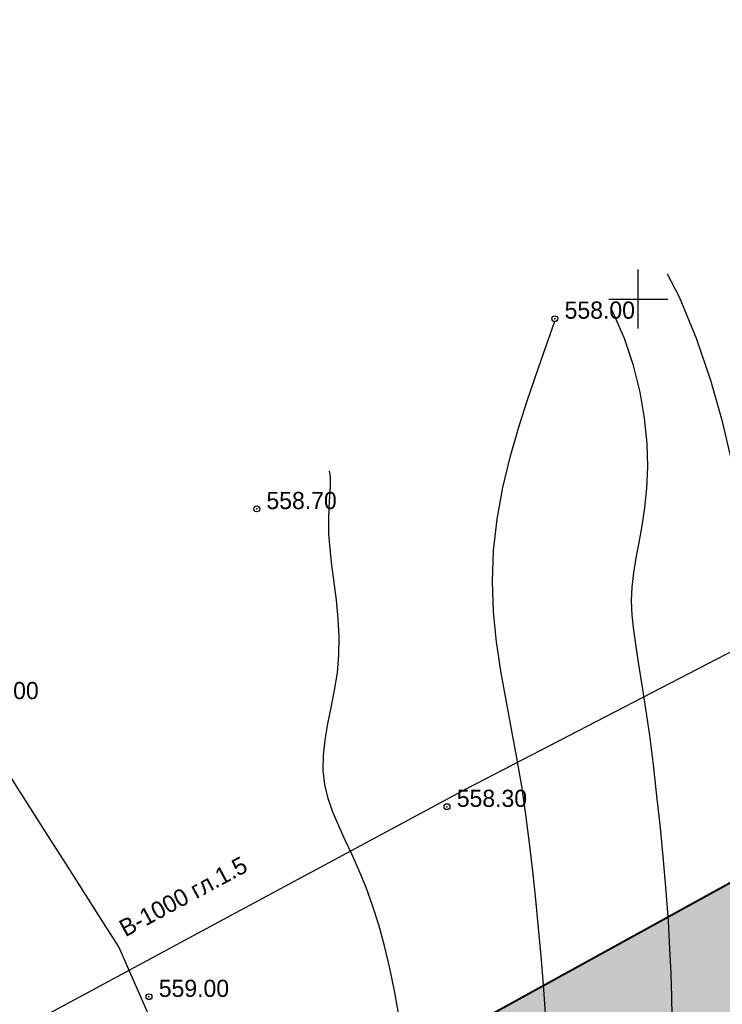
# Model space of a CAD drawing. Extents: x 10527 to 38813, y 13847 to 37526.
# Tile 222 of 256: x 35172 to 35207, y 36702 to 36752. Entities that reach past the tile are written whole.
import ezdxf

# ---------------------------------------------------------------- set-up
doc = ezdxf.new("R2010")
doc.units = 0
doc.header["$LTSCALE"] = 0.5
doc.header["$MEASUREMENT"] = 0
doc.header["$PDMODE"] = 32
doc.header["$PDSIZE"] = 0.3
doc.linetypes.add('CONTI', pattern=[0])
for name, color, linetype in [('(004) Точки рельефа', 7, 'Continuous'), ('(014) Водопровод', 5, 'ИК_Водопровод -------в--------'), ('GORIZDEFAULT', 32, 'CONTI'), ('PI_TTDEFAULT', 5, 'CONTI'), ('SETKR', 2, 'CONTI')]:
    doc.layers.add(name, color=color, linetype=linetype)
doc.layers.add('(032) Горизонтали утолщенные', color=32, linetype='Continuous', lineweight=30)
doc.layers.add('.', color=7, linetype='Continuous', lineweight=15)
doc.styles.add('BM-431', font='txt')
doc.styles.add('D-431', font='txt')
doc.styles.get("Standard").update_dxf_attribs({"font": 'times.ttf'})
doc.linetypes.add('ИК_Водопровод -------в--------', pattern='A,9,-0.6,["В",Standard,S=1.2,R=0,X=0,Y=-0.6],-1.2', length=10.8)

# ---------------------------------------------------------------- blocks, each defined once
blk = doc.blocks.new('BL_333')
at = {"color": 0}
for p, q in [((0, -1.5), (0, 1.5)), ((-1.5, 0), (1.5, 0))]:
    blk.add_line(p, q, dxfattribs=at)
blk = doc.blocks.new('gergrgrre')
at = {"layer": '(014) Водопровод', "elevation": 1.817, "flags": 128}
blk.add_lwpolyline([(359950.099, 4200775.952), (359978.946, 4200791.494), (360008.619, 4200807.482), (360029.096, 4200818.514), (360041.267, 4200825.071), (360070.408, 4200840.167), (360102.974, 4200858.827), (360166.599, 4200896.426), (360296.363, 4200972.483), (360388.585, 4201019.441), (360467.432, 4201064.151), (360558.05, 4201111.93), (360748.177, 4201205.15), (360877.583, 4201278.731), (360897.819, 4201292.401)], dxfattribs=at)
at = {"layer": '(032) Горизонтали утолщенные', "color": 32}
blk.add_polyline3d([(360045.28, 4200813.61, 558), (360045.17, 4200815.07, 558), (360045.05, 4200816.52, 558), (360044.92, 4200817.96, 558), (360044.79, 4200819.41, 558), (360044.64, 4200820.85, 558), (360044.47, 4200822.29, 558), (360044.28, 4200823.74, 558), (360044.07, 4200825.18, 558), (360043.82, 4200826.63, 558), (360043.55, 4200828.09, 558), (360043.27, 4200829.56, 558), (360043.01, 4200831.04, 558), (360042.79, 4200832.54, 558), (360042.63, 4200834.06, 558), (360042.57, 4200835.61, 558), (360042.63, 4200837.19, 558), (360042.81, 4200838.79, 558), (360043.11, 4200840.4, 558), (360043.48, 4200841.95, 558), (360043.9, 4200843.43, 558), (360044.33, 4200844.77, 558), (360044.73, 4200845.96, 558), (360045.08, 4200846.94, 558), (360045.75, 4200848.88, 558)], dxfattribs=at)
at = {"layer": 'GORIZDEFAULT', "color": 32}
for points in [[(360056.33, 4200834.26, 557), (360056.29, 4200834.5, 557), (360056.24, 4200834.68, 557), (360056.18, 4200834.91, 557), (360056.1, 4200835.25, 557), (360055.99, 4200835.73, 557), (360055.84, 4200836.41, 557), (360055.65, 4200837.33, 557), (360055.42, 4200838.53, 557), (360055.12, 4200840.04, 557), (360054.75, 4200841.81, 557), (360054.28, 4200843.77, 557), (360053.7, 4200845.85, 557), (360052.97, 4200847.99, 557), (360052.09, 4200850.1, 557), (360051.487, 4200851.261, 557)], [(360051.72, 4200813.43, 557.5), (360051.7, 4200814.47, 557.5), (360051.67, 4200815.63, 557.5), (360051.61, 4200816.9, 557.5), (360051.53, 4200818.31, 557.5), (360051.42, 4200819.83, 557.5), (360051.28, 4200821.42, 557.5), (360051.13, 4200823.06, 557.5), (360050.95, 4200824.7, 557.5), (360050.77, 4200826.28, 557.5), (360050.58, 4200827.77, 557.5), (360050.39, 4200829.13, 557.5), (360050.2, 4200830.33, 557.5), (360050.03, 4200831.38, 557.5), (360049.89, 4200832.3, 557.5), (360049.77, 4200833.13, 557.5), (360049.69, 4200833.89, 557.5), (360049.66, 4200834.62, 557.5), (360049.68, 4200835.33, 557.5), (360049.77, 4200836.05, 557.5), (360049.89, 4200836.81, 557.5), (360050.05, 4200837.6, 557.5), (360050.2, 4200838.45, 557.5), (360050.34, 4200839.36, 557.5), (360050.44, 4200840.36, 557.5), (360050.48, 4200841.46, 557.5), (360050.45, 4200842.65, 557.5), (360050.32, 4200843.93, 557.5), (360050.1, 4200845.26, 557.5), (360049.76, 4200846.62, 557.5), (360049.3, 4200848, 557.5), (360048.7, 4200849.35, 557.5), (360048.579, 4200849.567, 557.5)], [(360037.85, 4200813.33, 558.5), (360037.61, 4200814.67, 558.5), (360037.36, 4200815.91, 558.5), (360037.08, 4200817.06, 558.5), (360036.79, 4200818.12, 558.5), (360036.47, 4200819.11, 558.5), (360036.14, 4200820.03, 558.5), (360035.79, 4200820.88, 558.5), (360035.43, 4200821.68, 558.5), (360035.08, 4200822.44, 558.5), (360034.75, 4200823.16, 558.5), (360034.45, 4200823.86, 558.5), (360034.21, 4200824.56, 558.5), (360034.04, 4200825.27, 558.5), (360033.96, 4200825.99, 558.5), (360033.97, 4200826.75, 558.5), (360034.06, 4200827.54, 558.5), (360034.2, 4200828.36, 558.5), (360034.37, 4200829.2, 558.5), (360034.54, 4200830.07, 558.5), (360034.68, 4200830.96, 558.5), (360034.76, 4200831.87, 558.5), (360034.77, 4200832.8, 558.5), (360034.72, 4200833.73, 558.5), (360034.63, 4200834.66, 558.5), (360034.52, 4200835.56, 558.5), (360034.4, 4200836.44, 558.5), (360034.31, 4200837.27, 558.5), (360034.25, 4200838.04, 558.5), (360034.24, 4200838.75, 558.5), (360034.26, 4200839.39, 558.5), (360034.3, 4200839.96, 558.5), (360034.33, 4200840.47, 558.5), (360034.33, 4200840.91, 558.5), (360034.287, 4200841.242, 558.5)], [(360031.069, 4200798.441, 559), (360031, 4200798.52, 559), (360030.54, 4200799.06, 559), (360030.06, 4200799.69, 559), (360029.56, 4200800.45, 559), (360029.06, 4200801.35, 559), (360028.55, 4200802.45, 559), (360028.05, 4200803.74, 559), (360027.57, 4200805.18, 559), (360027.11, 4200806.7, 559), (360026.69, 4200808.22, 559), (360026.3, 4200809.68, 559), (360025.97, 4200811, 559), (360025.7, 4200812.12, 559), (360023.56, 4200817, 559), (360022.78, 4200818.23, 559), (360021.86, 4200819.67, 559), (360020.86, 4200821.25, 559), (360019.83, 4200822.86, 559), (360018.83, 4200824.44, 559), (360017.91, 4200825.88, 559), (360017.13, 4200827.1, 559), (360015.8, 4200829.19, 559)]]:
    blk.add_polyline3d(points, dxfattribs=at)
at = {"layer": 'PI_TTDEFAULT', "color": 5}
for p in [(360045.75, 4200849, 558), (360030.58, 4200839.31, 558.7), (360040.26, 4200824.14, 558.3), (360025.09, 4200814.46, 559)]:
    blk.add_point(p, dxfattribs=at)
at = {"layer": 'SETKR', "color": 92}
blk.add_blockref('BL_333', (360050, 4200850), dxfattribs=at)
at = {"layer": '(004) Точки рельефа', "style": 'D-431'}
for s, p in [('558.00', (360046.25, 4200849)), ('558.70', (360031.07, 4200839.3)), ('559.00', (360015.9, 4200829.62)), ('558.30', (360040.76, 4200824.13)), ('559.00', (360025.59, 4200814.45))]:
    blk.add_text(s, height=0.875, dxfattribs=at).set_placement(p)
at = {"layer": '(014) Водопровод', "color": 0, "linetype": 'Continuous', "style": 'BM-431'}
blk.add_text('В-1000 гл.1.5', height=0.875, rotation=28.3151, dxfattribs=at).set_placement((360023.889, 4200817.484, 1.817))

msp = doc.modelspace()

# ---------------------------------------------------------------- hatches: boundary and pattern name
at = {"layer": '.', "ltscale": 0.149071}
h = msp.add_hatch(color=256, dxfattribs=at)
h.dxf.hatch_style = 1
h.set_gradient(color1=(255, 255, 255), tint=1)
h.paths.add_polyline_path([(35043.297, 36082.013), (36343.297, 36082.013), (36343.297, 37217.013), (35043.297, 37217.013)])
h.paths.add_polyline_path([(35058.297, 37202.013), (36328.297, 37202.013), (36328.297, 36097.013), (35058.297, 36097.013)], flags=16)
h = msp.add_hatch(color=256, dxfattribs=at)
h.dxf.hatch_style = 1
h.set_gradient(color1=(51, 204, 0), color2=(51, 204, 0), tint=1)
edge = h.paths.add_edge_path()
edge.add_line((35206.214, 36686.996), (35096.532, 36626.554))
edge.add_line((35096.532, 36626.554), (35099.428, 36621.299))
edge.add_line((35099.428, 36621.299), (35205.659, 36679.839))
edge.add_line((35205.659, 36679.839), (35208.925, 36674.788))
edge.add_line((35208.925, 36674.788), (35216.827, 36679.143))
edge.add_line((35216.827, 36679.143), (35212.826, 36685.331))
edge.add_arc((35208.627, 36682.617), 5, 32.8852, 118.8577)
h.paths.add_polyline_path([(36016.018, 37146.954), (36013.122, 37152.209), (35087.845, 36642.318), (35090.74, 36637.063)])

# ---------------------------------------------------------------- linework, layer by layer
at = {"ltscale": 0.149071, "const_width": 0.1}
msp.add_lwpolyline([(35087.845, 36642.318), (36013.122, 37152.209)], dxfattribs=at)

# ---------------------------------------------------------------- block references
at = {"linetype": 'Continuous'}
msp.add_blockref('gergrgrre', (-324846.944, -4164111.878), dxfattribs=at)

doc.saveas('drawing.dxf')
